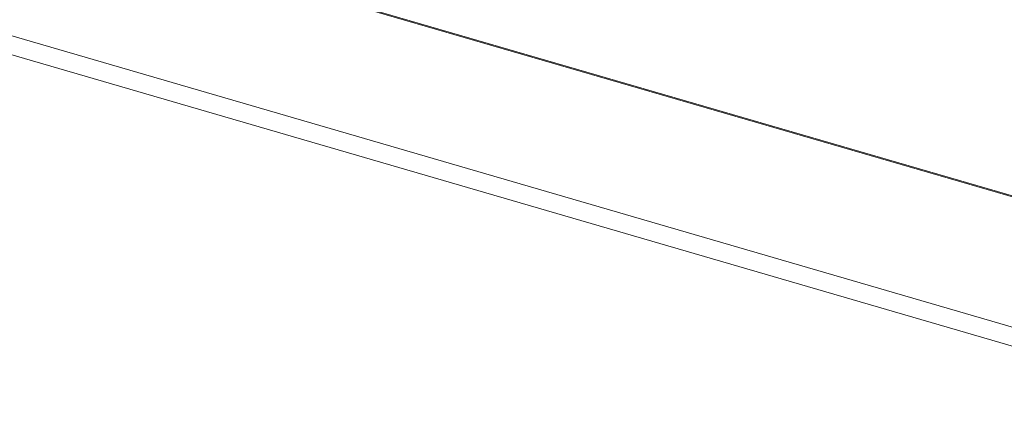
# Model space of a CAD drawing. Header units: millimetres. Extents: x 3925 to 5043, y -86 to 778.
# Tile 110 of 256: x 4546.38 to 4564.01, y 109.43 to 116.37. Entities that reach past the tile are written whole.
import ezdxf

# ---------------------------------------------------------------- set-up
doc = ezdxf.new("R2010")
doc.units = ezdxf.units.MM
doc.header["$LTSCALE"] = 46.255
for name, color, linetype in [('H30K-IO-LABEDXF_CONTINUOUS_LINE', 7, 'CONTINUOUS'), ('H30K-REAR-CODXF_CONTINUOUS_LINE', 7, 'CONTINUOUS'), ('LABEL-IO-H30DXF_CONTINUOUS_LINE', 7, 'CONTINUOUS')]:
    doc.layers.add(name, color=color, linetype=linetype)

msp = doc.modelspace()

# ---------------------------------------------------------------- linework, layer by layer
at = {"layer": 'H30K-IO-LABEDXF_CONTINUOUS_LINE', "color": 7, "linetype": 'Continuous', "lineweight": 0}
msp.add_line((4509.9829, 128.9676), (4590.291, 105.6092), dxfattribs=at)
at = {"layer": 'H30K-REAR-CODXF_CONTINUOUS_LINE', "color": 7, "linetype": 'Continuous', "lineweight": 0}
for p, q in [((4510.0514, 128.9299), (4590.2862, 105.5928)), ((4588.436, 103.8003), (4507.6022, 127.3116)), ((4588.3031, 103.5021), (4507.4693, 127.0134))]:
    msp.add_line(p, q, dxfattribs=at)
at = {"layer": 'LABEL-IO-H30DXF_CONTINUOUS_LINE', "color": 7, "linetype": 'Continuous', "lineweight": 0}
msp.add_line((4509.9829, 128.9676), (4590.2853, 105.6109), dxfattribs=at)

doc.saveas('drawing.dxf')
